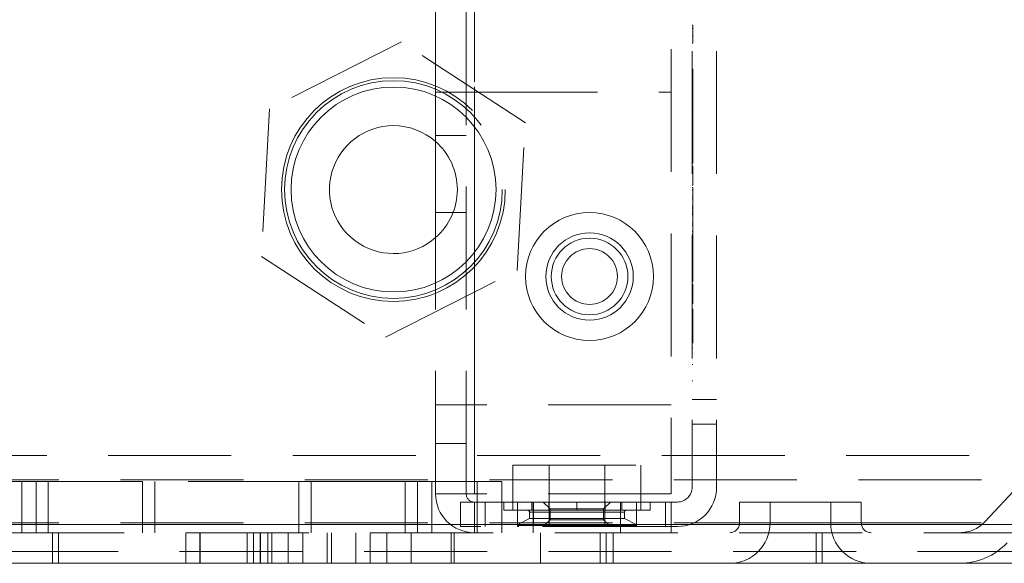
# Paper-space layout '2' of a CAD drawing. Header units: inches. Extents: x 1 to 109, y 1 to 85.
# Tile 29 of 136: x 86 to 88.01, y 13.01 to 14.11. Entities that reach past the tile are written whole.
import ezdxf

# ---------------------------------------------------------------- set-up
doc = ezdxf.new("R2010")
doc.units = ezdxf.units.IN
doc.header["$MEASUREMENT"] = 0
doc.linetypes.add('HIDDEN', pattern=[0.075, 0.05, -0.025])

psp = doc.layouts.new('2')

# ---------------------------------------------------------------- linework, layer by layer
at = {"color": 7, "linetype": 'HIDDEN', "lineweight": 0, "ltscale": 5}
for p, q in [((86.9122, 13.1502), (86.9122, 19.113)), ((86.9288, 19.113), (86.9288, 13.1502)), ((87.3288, 15.9297), (87.3288, 13.1502)), ((86.9288, 15.853), (86.9288, 13.897)), ((86.8499, 13.959), (86.8499, 14.4257)), ((87.3713, 14.4257), (87.3713, 13.1637)), ((87.4211, 14.4257), (87.4211, 13.1637)), ((87.3729, 14.1034), (87.3713, 14.1034)), ((87.3729, 14.0962), (87.3713, 14.0962)), ((87.3729, 14.0962), (87.3729, 14.0812)), ((86.7804, 14.0692), (86.5122, 13.9331)), ((87.0323, 13.9049), (86.7804, 14.0692)), ((87.3729, 14.0812), (87.3713, 14.0812)), ((87.3729, 14.0812), (87.3729, 14.0665)), ((87.3729, 14.0665), (87.3713, 14.0665)), ((87.3729, 14.0137), (87.3713, 14.0137)), ((87.3729, 14.0137), (87.3729, 13.996)), ((87.3729, 14.0083), (87.3713, 14.0083)), ((87.3729, 13.996), (87.3713, 13.996)), ((87.3729, 13.9904), (87.3713, 13.9904)), ((87.3729, 13.996), (87.3729, 13.9706)), ((87.3729, 13.9752), (87.3713, 13.9752)), ((87.3729, 13.9723), (87.3713, 13.9723)), ((87.3729, 13.9706), (87.3713, 13.9706)), ((86.8499, 13.9672), (86.9122, 13.9672)), ((86.9122, 13.9672), (86.9288, 13.9672)), ((86.9288, 13.3313), (86.9288, 13.9672)), ((86.9288, 13.9672), (87.3288, 13.9672)), ((87.3729, 13.9663), (87.3713, 13.9663)), ((87.3729, 13.9655), (87.3713, 13.9655)), ((87.3729, 13.9614), (87.3713, 13.9614)), ((87.3729, 13.9601), (87.3713, 13.9601)), ((87.3729, 13.9574), (87.3713, 13.9574)), ((87.3729, 13.9614), (87.3729, 13.9368)), ((86.5122, 13.9331), (86.4959, 13.6329)), ((87.3729, 13.9419), (87.3713, 13.9419)), ((87.3729, 13.9368), (87.3713, 13.9368)), ((87.3729, 13.9368), (87.3729, 13.9189)), ((87.3729, 13.9242), (87.3713, 13.9242)), ((87.3729, 13.9189), (87.3713, 13.9189)), ((87.3729, 13.9175), (87.3713, 13.9175)), ((87.3729, 13.9122), (87.3713, 13.9122)), ((87.3729, 13.9175), (87.3729, 13.8998)), ((87.016, 13.6047), (87.0323, 13.9049)), ((87.3729, 13.8998), (87.3713, 13.8998)), ((87.3729, 13.8942), (87.3713, 13.8942)), ((87.3729, 13.8998), (87.3729, 13.8745)), ((86.9122, 13.8788), (86.8499, 13.8788)), ((87.3729, 13.879), (87.3713, 13.879)), ((87.3729, 13.8761), (87.3713, 13.8761)), ((87.3729, 13.8745), (87.3713, 13.8745)), ((87.3729, 13.8702), (87.3713, 13.8702)), ((87.3729, 13.8693), (87.3713, 13.8693)), ((87.3729, 13.8653), (87.3713, 13.8653)), ((87.3729, 13.8639), (87.3713, 13.8639)), ((87.3729, 13.8612), (87.3713, 13.8612)), ((87.3729, 13.8653), (87.3729, 13.8406)), ((87.3729, 13.8457), (87.3713, 13.8457)), ((87.3729, 13.8406), (87.3713, 13.8406)), ((87.3729, 13.8406), (87.3729, 13.8227)), ((87.3729, 13.828), (87.3713, 13.828)), ((87.3729, 13.8227), (87.3713, 13.8227)), ((87.3729, 13.8167), (87.3713, 13.8167)), ((87.3729, 13.8167), (87.3729, 13.778)), ((87.3729, 13.778), (87.3713, 13.778)), ((87.3729, 13.7733), (87.3713, 13.7733)), ((87.3729, 13.7733), (87.3729, 13.7556)), ((87.3729, 13.7679), (87.3713, 13.7679)), ((87.3729, 13.7556), (87.3713, 13.7556)), ((87.3729, 13.75), (87.3713, 13.75)), ((87.3729, 13.7556), (87.3729, 13.7302)), ((87.3729, 13.7348), (87.3713, 13.7348)), ((87.3729, 13.7319), (87.3713, 13.7319)), ((87.3729, 13.7302), (87.3713, 13.7302)), ((86.8499, 13.7222), (86.9122, 13.7222)), ((87.3729, 13.7259), (87.3713, 13.7259)), ((87.3729, 13.7251), (87.3713, 13.7251)), ((87.3729, 13.721), (87.3713, 13.721)), ((87.3729, 13.7197), (87.3713, 13.7197)), ((87.3729, 13.717), (87.3713, 13.717)), ((87.3729, 13.721), (87.3729, 13.6964)), ((87.3729, 13.7015), (87.3713, 13.7015)), ((87.3729, 13.6964), (87.3713, 13.6964)), ((87.3729, 13.6964), (87.3729, 13.6785)), ((87.3729, 13.6838), (87.3713, 13.6838)), ((87.3729, 13.6785), (87.3713, 13.6785)), ((87.3729, 13.6771), (87.3713, 13.6771)), ((87.3729, 13.6718), (87.3713, 13.6718)), ((87.3729, 13.6771), (87.3729, 13.6594)), ((87.3729, 13.6594), (87.3713, 13.6594)), ((87.3729, 13.6538), (87.3713, 13.6538)), ((87.3729, 13.6594), (87.3729, 13.6341)), ((86.4959, 13.6329), (86.7478, 13.4686)), ((86.9288, 13.6411), (86.9288, 13.1502)), ((87.3729, 13.6386), (87.3713, 13.6386)), ((87.3729, 13.6357), (87.3713, 13.6357)), ((87.3729, 13.6341), (87.3713, 13.6341)), ((87.3729, 13.6298), (87.3713, 13.6298)), ((87.3729, 13.6289), (87.3713, 13.6289)), ((87.3729, 13.6249), (87.3713, 13.6249)), ((87.3729, 13.6235), (87.3713, 13.6235)), ((87.3729, 13.6208), (87.3713, 13.6208)), ((87.3729, 13.6249), (87.3729, 13.6002)), ((86.7478, 13.4686), (87.016, 13.6047)), ((87.3729, 13.6054), (87.3713, 13.6054)), ((87.3729, 13.6002), (87.3713, 13.6002)), ((87.3729, 13.6002), (87.3729, 13.5823)), ((86.8499, 13.1502), (86.8499, 13.5791)), ((87.3729, 13.5877), (87.3713, 13.5877)), ((87.3729, 13.5823), (87.3713, 13.5823)), ((87.3729, 13.5763), (87.3713, 13.5763)), ((87.3729, 13.5763), (87.3729, 13.5376)), ((87.3729, 13.5376), (87.3713, 13.5376)), ((87.3729, 13.5256), (87.3713, 13.5256)), ((87.3729, 13.5243), (87.3713, 13.5243)), ((87.3729, 13.5256), (87.3729, 13.4575)), ((87.3729, 13.4954), (87.3713, 13.4954)), ((87.3729, 13.4922), (87.3713, 13.4922)), ((87.3729, 13.4919), (87.3713, 13.4919)), ((87.3729, 13.4829), (87.3713, 13.4829)), ((87.3729, 13.4746), (87.3713, 13.4746)), ((87.3729, 13.4722), (87.3713, 13.4722)), ((87.3711, 13.4575), (87.3731, 13.4575)), ((87.3729, 13.4589), (87.3713, 13.4589)), ((87.3729, 13.4588), (87.3713, 13.4588)), ((87.3729, 13.4575), (87.3713, 13.4575)), ((87.3729, 13.4468), (87.3713, 13.4468)), ((87.3729, 13.4135), (87.3713, 13.4135)), ((87.3729, 13.4134), (87.3713, 13.4134)), ((87.3729, 13.38), (87.3713, 13.38)), ((86.9122, 13.3313), (86.8499, 13.3313)), ((86.9288, 13.3313), (86.9122, 13.3313)), ((87.3288, 13.3313), (86.9288, 13.3313)), ((87.4211, 13.3422), (87.3713, 13.3422)), ((87.4211, 13.2922), (87.3713, 13.2922)), ((86.8499, 13.253), (86.9122, 13.253)), ((84.6844, 13.2286), (96.9287, 13.2286)), ((87.0072, 13.2086), (87.2672, 13.2086)), ((87.0072, 13.2086), (87.0072, 13.1337)), ((87.0805, 13.2086), (87.0805, 13.0869)), ((87.1938, 13.0869), (87.1938, 13.2086)), ((87.2672, 13.1337), (87.2672, 13.2086)), ((85.8344, 13.1786), (96.9519, 13.1786)), ((86.0377, 13.1755), (85.8664, 13.1755)), ((86.0088, 13.1755), (86.0088, 13.0713)), ((86.0377, 13.1755), (86.0377, 13.0713)), ((86.0377, 13.1755), (86.0627, 13.1755)), ((86.0627, 13.1755), (86.0627, 13.0713)), ((86.0627, 13.1755), (86.2542, 13.1755)), ((86.2542, 13.1755), (86.2542, 13.0713)), ((86.5968, 13.1755), (86.2542, 13.1755)), ((86.2792, 13.1755), (86.2792, 13.0713)), ((86.5718, 13.1755), (86.5718, 13.0713)), ((86.5968, 13.1755), (86.5968, 13.0713)), ((86.5968, 13.1755), (86.7883, 13.1755)), ((86.7883, 13.1755), (86.7883, 13.0713)), ((86.7883, 13.1755), (86.8133, 13.1755)), ((86.8133, 13.1755), (86.8133, 13.0713)), ((86.9846, 13.1755), (86.8133, 13.1755)), ((86.8422, 13.0713), (86.8422, 13.1755)), ((86.9346, 13.1755), (86.9346, 13.0713)), ((86.9846, 13.1755), (86.9846, 13.0713)), ((86.9122, 13.1502), (86.8499, 13.1502)), ((86.9288, 13.1502), (86.9122, 13.1502)), ((87.3288, 13.1502), (86.9288, 13.1502)), ((87.9659, 13.0932), (88.0349, 13.1669)), ((86.9003, 13.0838), (86.9003, 13.1337)), ((86.9003, 13.1337), (87.3169, 13.1337)), ((87.3288, 13.1336), (86.9288, 13.1336)), ((86.9288, 13.1336), (86.9288, 13.0713)), ((86.9503, 13.0838), (86.9503, 13.1337)), ((86.9883, 13.1337), (86.9883, 13.117)), ((87.0072, 13.1337), (87.0072, 13.117)), ((87.0163, 13.1337), (87.0163, 13.0838)), ((87.0458, 13.1337), (87.0458, 13.117)), ((87.0484, 13.1336), (87.0484, 13.0713)), ((87.0488, 13.1336), (87.0488, 13.0869)), ((87.0489, 13.1336), (87.0489, 13.0869)), ((87.0688, 13.1337), (87.0829, 13.1196)), ((87.0797, 13.1337), (87.0797, 13.117)), ((87.1372, 13.1337), (87.1372, 13.117)), ((87.1914, 13.1196), (87.2055, 13.1337)), ((87.1947, 13.1337), (87.1947, 13.117)), ((87.2255, 13.0869), (87.2255, 13.1336)), ((87.2255, 13.0869), (87.2255, 13.1336)), ((87.2259, 13.0713), (87.2259, 13.1336)), ((87.2285, 13.117), (87.2285, 13.1337)), ((87.258, 13.0838), (87.258, 13.1337)), ((87.2672, 13.1337), (87.2672, 13.117)), ((87.286, 13.1337), (87.286, 13.117)), ((87.3169, 13.1337), (87.3169, 13.0838)), ((87.3413, 13.1337), (87.3169, 13.1337)), ((87.3288, 13.0713), (87.3288, 13.1336)), ((87.5913, 13.1337), (87.4676, 13.1337)), ((87.4676, 13.1337), (87.4676, 13.0911)), ((87.5298, 13.1337), (87.5298, 13.0911)), ((87.7151, 13.1337), (87.5913, 13.1337)), ((87.6529, 13.0911), (87.6529, 13.1337)), ((87.7151, 13.0911), (87.7151, 13.1337)), ((86.9883, 13.117), (87.0072, 13.117)), ((87.0072, 13.117), (87.1372, 13.117)), ((87.0408, 13.1128), (87.0408, 13.1003)), ((87.2332, 13.1128), (87.0411, 13.1128)), ((87.0417, 13.1128), (87.2335, 13.1128)), ((87.0829, 13.1196), (87.1372, 13.1196)), ((87.0829, 13.1196), (87.0829, 13.0977)), ((87.1372, 13.1196), (87.1914, 13.1196)), ((87.1372, 13.117), (87.2672, 13.117)), ((87.1914, 13.0977), (87.1914, 13.1196)), ((87.2335, 13.1003), (87.2335, 13.1128)), ((87.2672, 13.117), (87.286, 13.117)), ((85.8344, 13.0914), (96.9519, 13.0914)), ((87.0408, 13.1003), (87.0168, 13.0878)), ((87.0408, 13.1003), (87.1372, 13.1003)), ((87.0829, 13.0977), (87.0688, 13.0837)), ((87.0829, 13.0977), (87.1372, 13.0977)), ((87.1372, 13.1003), (87.2335, 13.1003)), ((87.1372, 13.0977), (87.1914, 13.0977)), ((87.2055, 13.0837), (87.1914, 13.0977)), ((87.2576, 13.0878), (87.2335, 13.1003)), ((87.4676, 13.0911), (87.7151, 13.0911)), ((87.5301, 13.0911), (87.6526, 13.0911)), ((97.8419, 13.0713), (84.6128, 13.0713)), ((84.6294, 13.088), (97.8419, 13.088)), ((86.0711, 13.0713), (86.0711, 13.0091)), ((86.0836, 13.0713), (86.0836, 13.0091)), ((86.3422, 13.0713), (86.3422, 13.0091)), ((86.3705, 13.0713), (86.3705, 13.0091)), ((86.3713, 13.0713), (86.3713, 13.0091)), ((86.4672, 13.0713), (86.4672, 13.0091)), ((86.4796, 13.0713), (86.4796, 13.0091)), ((86.4796, 13.0713), (86.4796, 13.0091)), ((86.4797, 13.0091), (86.4797, 13.0713)), ((86.4935, 13.0713), (86.4935, 13.0091)), ((86.4942, 13.0713), (86.4942, 13.0091)), ((86.5088, 13.0713), (86.5088, 13.0091)), ((86.5172, 13.0713), (86.5172, 13.0091)), ((86.5505, 13.0713), (86.5505, 13.0091)), ((86.5797, 13.0713), (86.5797, 13.0091)), ((86.6297, 13.0713), (86.6297, 13.0091)), ((86.638, 13.0713), (86.638, 13.0091)), ((86.688, 13.0713), (86.688, 13.0091)), ((86.7172, 13.0713), (86.7172, 13.0091)), ((86.7505, 13.0713), (86.7505, 13.0091)), ((86.8005, 13.0713), (86.8005, 13.0091)), ((86.8818, 13.0091), (86.8818, 13.0713)), ((86.8876, 13.0091), (86.8876, 13.0713)), ((87.3169, 13.0838), (86.9003, 13.0838)), ((87.0168, 13.0878), (87.2576, 13.0878)), ((87.0168, 13.0878), (87.0168, 13.0857)), ((87.2576, 13.0857), (87.0168, 13.0857)), ((87.0178, 13.0857), (87.2566, 13.0857)), ((87.2255, 13.0869), (87.0488, 13.0869)), ((87.0634, 13.0713), (87.0634, 13.0091)), ((87.1841, 13.0713), (87.1841, 13.0091)), ((87.1966, 13.0713), (87.1966, 13.0091)), ((87.2109, 13.0091), (87.2109, 13.0713)), ((87.2576, 13.0857), (87.2576, 13.0878)), ((87.3413, 13.0838), (87.3169, 13.0838)), ((87.6234, 13.0091), (87.6234, 13.0713)), ((87.6359, 13.0091), (87.6359, 13.0713)), ((97.8294, 13.0332), (84.6243, 13.0332))]:
    psp.add_line(p, q, dxfattribs=at)
at = {"color": 7, "linetype": 'Continuous', "lineweight": 15, "ltscale": 5}
for p, q in [((86.8499, 13.5791), (86.8499, 13.959)), ((84.6294, 13.088), (97.8419, 13.088)), ((84.6128, 13.0091), (97.8419, 13.0091))]:
    psp.add_line(p, q, dxfattribs=at)
at = {"color": 8, "linetype": 'Continuous', "lineweight": 15, "ltscale": 5}
psp.add_line((86.9288, 13.897), (86.9288, 13.6411), dxfattribs=at)
at = {"color": 7, "linetype": 'HIDDEN', "lineweight": 0, "ltscale": 25}
for centre, radius in [((86.7641, 13.7689), 0.2275), ((86.7641, 13.7689), 0.2213), ((87.1628, 13.5922), 0.13), ((87.1628, 13.5922), 0.0888), ((87.1628, 13.5922), 0.0779), ((87.1628, 13.5922), 0.0567)]:
    psp.add_circle(centre, radius, dxfattribs=at)
at = {"color": 7, "linetype": 'Continuous', "lineweight": 15, "ltscale": 25}
psp.add_circle((86.7644, 13.7691), 0.2083, dxfattribs=at)
for start, end in [(90, 311.3193), (48.6807, 90)]:
    psp.add_arc((86.7641, 13.7689), 0.13, start, end, dxfattribs=at)
at = {"color": 7, "linetype": 'HIDDEN', "lineweight": 0, "ltscale": 25}
for centre, radius, start, end in [((86.7641, 13.7689), 0.13, 311.3193, 48.6807), ((86.9288, 13.1502), 0.0789, 180, 270), ((86.9288, 13.1502), 0.0167, 180, 270), ((87.3413, 13.1637), 0.0798, 270, 0), ((87.3413, 13.1637), 0.03, 270, 0), ((87.0367, 13.1128), 0.00417, 360, 90), ((87.2377, 13.1128), 0.00417, 90, 180), ((87.4478, 13.0911), 0.0198, 270, 0), ((87.4478, 13.0911), 0.082, 270, 0), ((87.7349, 13.0911), 0.082, 180, 270), ((87.7349, 13.0911), 0.0198, 180, 270), ((87.9155, 13.1403), 0.069, 270, 316.9), ((87.0188, 13.0857), 0.00208, 180, 270), ((87.2555, 13.0857), 0.00208, 270, 360), ((87.9155, 13.1403), 0.1312, 270, 316.9)]:
    psp.add_arc(centre, radius, start, end, dxfattribs=at)
at = {"color": 7, "linetype": 'HIDDEN', "lineweight": 0, "ltscale": 5}
for points, knots in [([(87.3729, 14.1034), (87.3729, 14.1021), (87.3729, 14.0997), (87.3729, 14.0973), (87.3729, 14.0962)], [0, 0, 0, 0, 0.559853, 1, 1, 1, 1]), ([(87.3729, 13.9706), (87.3729, 13.9698), (87.3729, 13.9684), (87.3729, 13.967), (87.3729, 13.9663)], [0, 0, 0, 0, 0.56, 1, 1, 1, 1]), ([(87.3729, 13.9663), (87.3729, 13.9654), (87.3729, 13.9638), (87.3729, 13.9621), (87.3729, 13.9614)], [0, 0, 0, 0, 0.560002, 1, 1, 1, 1]), ([(87.3729, 13.8745), (87.3729, 13.8736), (87.3729, 13.8722), (87.3729, 13.8708), (87.3729, 13.8702)], [0, 0, 0, 0, 0.5599998, 1, 1, 1, 1]), ([(87.3729, 13.8702), (87.3729, 13.8693), (87.3729, 13.8676), (87.3729, 13.866), (87.3729, 13.8653)], [0, 0, 0, 0, 0.560002, 1, 1, 1, 1]), ([(87.3729, 13.7302), (87.3729, 13.7294), (87.3729, 13.728), (87.3729, 13.7266), (87.3729, 13.7259)], [0, 0, 0, 0, 0.56, 1, 1, 1, 1]), ([(87.3729, 13.7259), (87.3729, 13.725), (87.3729, 13.7234), (87.3729, 13.7218), (87.3729, 13.721)], [0, 0, 0, 0, 0.560002, 1, 1, 1, 1]), ([(87.3729, 13.6341), (87.3729, 13.6333), (87.3729, 13.6318), (87.3729, 13.6304), (87.3729, 13.6298)], [0, 0, 0, 0, 0.56, 1, 1, 1, 1]), ([(87.3729, 13.6298), (87.3729, 13.6289), (87.3729, 13.6272), (87.3729, 13.6256), (87.3729, 13.6249)], [0, 0, 0, 0, 0.560002, 1, 1, 1, 1])]:
    psp.add_open_spline(points, degree=3, knots=knots, dxfattribs=at)

doc.saveas('drawing.dxf')
